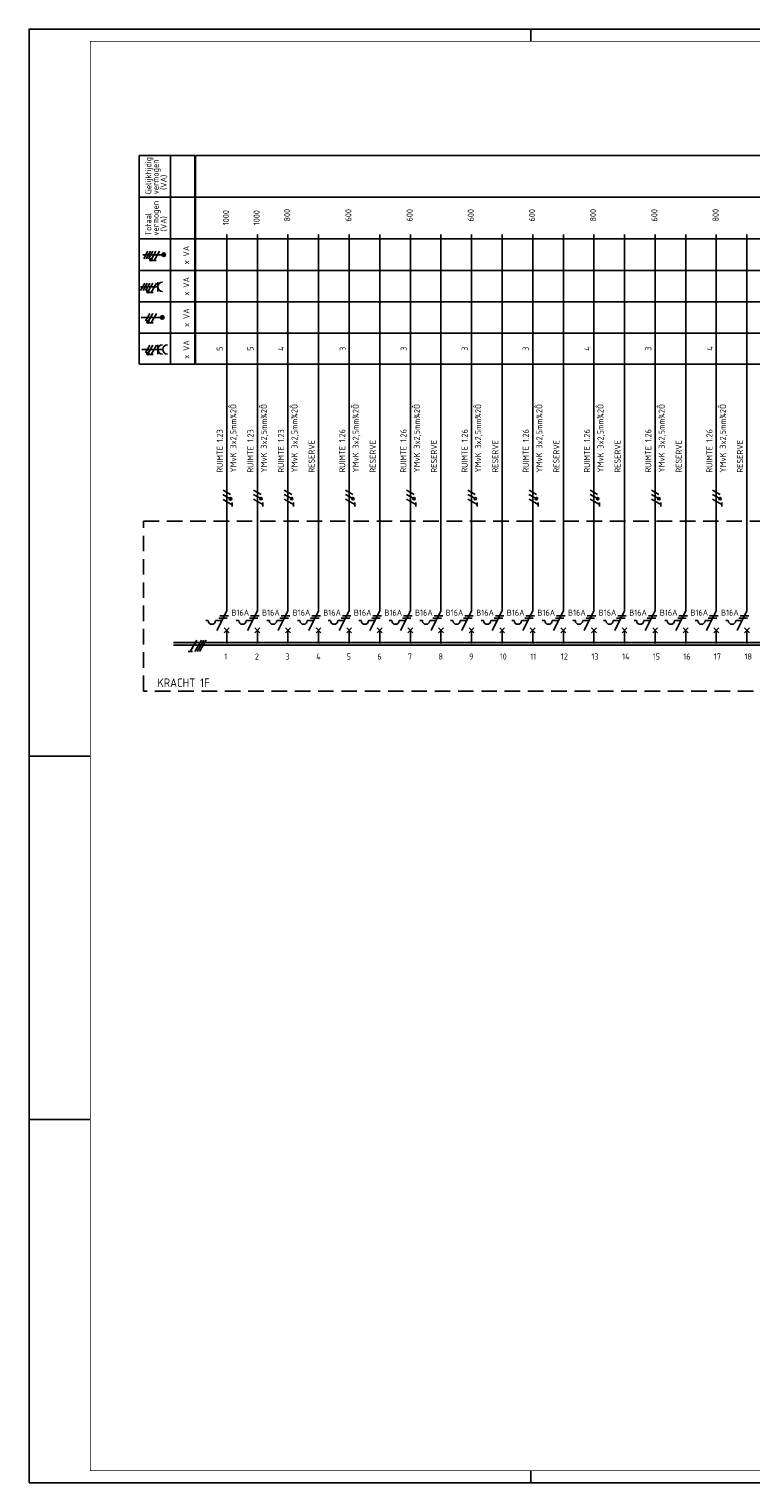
# Model space of a CAD drawing. Header units: millimetres. Extents: x 0 to 842, y -1 to 593.
# Tile 1 of 3: x 0 to 295, y -1 to 593. Entities that reach past the tile are written whole.
import ezdxf
from ezdxf.enums import TextEntityAlignment as Align

# ---------------------------------------------------------------- set-up
doc = ezdxf.new("R2010")
doc.units = ezdxf.units.MM
doc.linetypes.add('HIDDEN', pattern=[9.525, 6.35, -3.175])
doc.layers.get('0').update_dxf_attribs({"linetype": 'CONTINUOUS'})
for name, color, linetype in [('1', 7, 'CONTINUOUS'), ('40', 1, 'CONTINUOUS'), ('70', 1, 'CONTINUOUS'), ('71', 2, 'CONTINUOUS'), ('73', 4, 'CONTINUOUS'), ('EL$2B---_KADER', 4, 'CONTINUOUS'), ('LIJN018', 210, 'CONTINUOUS'), ('LIJN025', 10, 'CONTINUOUS'), ('LIJN035', 50, 'CONTINUOUS'), ('LIJN050', 90, 'CONTINUOUS'), ('TEKST18', 210, 'CONTINUOUS'), ('TEKST25', 1, 'CONTINUOUS'), ('TEKST35', 50, 'CONTINUOUS'), ('TEKST50', 90, 'CONTINUOUS'), ('TEKST70', 130, 'CONTINUOUS')]:
    doc.layers.add(name, color=color, linetype=linetype)
doc.styles.add('5_0', font='iso.shx')
doc.styles.add('HELV', font='ISO.SHX')
doc.styles.add('ISO', font='ISO.SHX')
doc.styles.add('NEN', font='iso.shx')
doc.styles.add('ROMAND', font='romand')

# ---------------------------------------------------------------- blocks, each defined once
blk = doc.blocks.new('A1')
at = {"layer": 'LIJN025'}
for p, q in [((205, 589), (205, 594)), ((340.5, 589), (340.5, 594)), ((476, 589), (476, 594)), ((656, 589), (656, 594)), ((0, 297), (25, 297)), ((836, 297), (841, 297)), ((0, 148.5), (25, 148.5)), ((793, 80), (793, 5)), ((793, 70), (836, 70)), ((799.5, 70), (799.5, 40)), ((816, 70), (816, 40)), ((656, 60), (793, 60)), ((793, 65), (836, 65)), ((793, 60), (836, 60)), ((793, 55), (836, 55)), ((793, 50), (836, 50)), ((793, 45), (836, 45)), ((656, 40), (836, 40)), ((690.25, 35), (690.25, 40)), ((724.5, 35), (724.5, 40)), ((758.75, 35), (758.75, 40)), ((656, 35), (836, 35)), ((666.28, 30.55), (664.44, 25.28)), ((667.23, 30.22), (666.28, 30.55)), ((667.23, 13.64), (667.23, 30.22)), ((667.85, 30), (667.85, 13.42)), ((671.81, 28.62), (667.85, 30)), ((808, 35), (808, 20.5)), ((664.44, 25.28), (664.78, 25.28)), ((664.78, 25.28), (664.78, 22.62)), ((665.68, 22.62), (665.68, 25.28)), ((665.68, 25.28), (666.58, 25.28)), ((666.58, 25.28), (666.58, 19.41)), ((668.51, 23.91), (668.61, 24.43)), ((668.51, 20.8), (668.51, 23.91)), ((668.61, 24.43), (668.9, 24.86)), ((668.9, 24.86), (669.35, 25.18)), ((669.35, 25.18), (669.88, 25.28)), ((669.39, 23.89), (669.46, 24.14)), ((669.39, 20.81), (669.39, 23.89)), ((669.46, 24.14), (669.63, 24.32)), ((669.63, 24.32), (669.89, 24.39)), ((669.88, 25.28), (670.41, 25.18)), ((669.89, 24.39), (670.13, 24.32)), ((670.13, 24.32), (670.31, 24.14)), ((670.31, 24.14), (670.38, 23.89)), ((670.38, 23.89), (670.38, 20.81)), ((670.41, 25.18), (670.85, 24.88)), ((670.85, 24.88), (671.14, 24.45)), ((671.14, 24.45), (671.25, 23.91)), ((671.25, 23.91), (671.25, 20.8)), ((671.81, 12.03), (671.81, 28.62)), ((672.49, 28.38), (672.49, 11.8)), ((677.53, 26.61), (672.49, 28.38)), ((673.1, 25.28), (674.62, 25.28)), ((673.1, 19.41), (673.1, 25.28)), ((673.87, 24.56), (673.87, 19.41)), ((674.72, 19.41), (673.87, 24.56)), ((674.62, 25.28), (675, 22.14)), ((675, 22.14), (675.38, 25.28)), ((676.15, 24.56), (675.29, 19.41)), ((675.38, 25.28), (676.92, 25.28)), ((676.15, 19.41), (676.15, 24.56)), ((676.92, 25.28), (676.92, 19.41)), ((677.53, 10.03), (677.53, 26.61)), ((678.21, 26.37), (678.21, 9.79)), ((681.46, 25.24), (678.21, 26.37)), ((678.81, 25.28), (679.69, 25.28)), ((678.81, 19.41), (678.81, 25.28)), ((679.14, 9.47), (684.31, 24.24)), ((679.69, 25.28), (679.69, 19.41)), ((681.46, 20.62), (681.46, 25.24)), ((682.31, 24.94), (682.31, 20.61)), ((684.31, 24.24), (682.31, 24.94)), ((663.88, 23.67), (661.11, 15.78)), ((663.88, 19.41), (663.88, 23.67)), ((664.78, 19.41), (663.88, 19.41)), ((664.78, 22.62), (665.68, 22.62)), ((664.78, 21.86), (664.78, 19.41)), ((665.68, 21.86), (664.78, 21.86)), ((665.68, 19.41), (665.68, 21.86)), ((666.58, 19.41), (665.68, 19.41)), ((668.61, 20.28), (668.51, 20.8)), ((668.91, 19.82), (668.61, 20.28)), ((669.37, 19.52), (668.91, 19.82)), ((669.91, 19.41), (669.37, 19.52)), ((669.45, 20.57), (669.39, 20.81)), ((669.64, 20.38), (669.45, 20.57)), ((669.89, 20.32), (669.64, 20.38)), ((670.14, 20.38), (669.89, 20.32)), ((670.43, 19.53), (669.91, 19.41)), ((670.32, 20.56), (670.14, 20.38)), ((670.38, 20.81), (670.32, 20.56)), ((670.86, 19.83), (670.43, 19.53)), ((671.15, 20.26), (670.86, 19.83)), ((671.25, 20.8), (671.15, 20.26)), ((673.87, 19.41), (673.1, 19.41)), ((675.29, 19.41), (674.72, 19.41)), ((676.92, 19.41), (676.15, 19.41)), ((679.69, 19.41), (678.81, 19.41)), ((680.02, 21.54), (680.88, 21.54)), ((680.02, 20.61), (680.02, 21.54)), ((680.09, 20.16), (680.02, 20.61)), ((680.34, 19.76), (680.09, 20.16)), ((680.7, 19.5), (680.34, 19.76)), ((681.16, 19.41), (680.7, 19.5)), ((680.88, 21.54), (680.88, 20.62)), ((680.88, 20.62), (680.97, 20.41)), ((680.97, 20.41), (681.17, 20.33)), ((681.61, 19.5), (681.16, 19.41)), ((681.17, 20.33), (681.37, 20.41)), ((681.37, 20.41), (681.46, 20.62)), ((681.99, 19.77), (681.61, 19.5)), ((682.24, 20.17), (681.99, 19.77)), ((682.31, 20.61), (682.24, 20.17)), ((793, 20.5), (836, 20.5)), ((661.11, 15.78), (667.23, 13.64)), ((667.85, 13.42), (671.81, 12.03)), ((672.49, 11.8), (677.53, 10.03)), ((678.21, 9.79), (679.14, 9.47)), ((205, 0), (205, 5)), ((340.5, 0), (340.5, 5)), ((476, 0), (476, 5)), ((656, 0), (656, 5))]:
    blk.add_line(p, q, dxfattribs=at)
blk.add_lwpolyline([(0, 0), (0, 594), (841, 594), (841, 0)], close=True, dxfattribs=at)
for points in [[(664.44, 25.28), (666.28, 30.55), (667.23, 25.28), (667.23, 30.22)], [(667.85, 25.28), (667.85, 30), (671.81, 25.28), (671.81, 28.62)], [(664.78, 22.62), (664.78, 25.28), (665.68, 22.62), (665.68, 25.28)], [(666.58, 19.41), (666.58, 25.28), (667.23, 19.41), (667.23, 25.28)], [(669.35, 25.18), (667.85, 25.28), (669.88, 25.28), (667.85, 25.28)], [(668.9, 24.86), (667.85, 25.28), (669.35, 25.18), (667.85, 25.28)], [(668.61, 24.43), (667.85, 25.28), (668.9, 24.86), (667.85, 25.28)], [(667.85, 23.91), (667.85, 25.28), (668.51, 23.91), (668.61, 24.43)], [(667.85, 20.8), (667.85, 23.91), (668.51, 20.8), (668.51, 23.91)], [(669.39, 23.89), (669.46, 24.14), (670.38, 23.89), (670.31, 24.14)], [(669.39, 20.81), (669.39, 23.89), (670.38, 20.81), (670.38, 23.89)], [(669.46, 24.14), (669.63, 24.32), (670.31, 24.14), (670.13, 24.32)], [(669.63, 24.32), (669.89, 24.39), (670.13, 24.32), (669.89, 24.39)], [(670.41, 25.18), (669.88, 25.28), (670.41, 25.18), (671.81, 25.28)], [(670.85, 24.88), (670.41, 25.18), (670.85, 24.88), (671.81, 25.28)], [(671.14, 24.45), (670.85, 24.88), (671.14, 24.45), (671.81, 25.28)], [(671.25, 23.91), (671.14, 24.45), (671.81, 23.91), (671.81, 25.28)], [(671.25, 20.8), (671.25, 23.91), (671.81, 20.8), (671.81, 23.91)], [(672.49, 25.28), (672.49, 28.38), (677.53, 25.28), (677.53, 26.61)], [(672.49, 19.41), (672.49, 25.28), (673.1, 19.41), (673.1, 25.28)], [(673.87, 19.41), (673.87, 24.56), (674.72, 19.41), (673.87, 24.56)], [(675, 22.14), (674.62, 25.28), (675, 22.14), (675.38, 25.28)], [(675.29, 19.41), (676.15, 24.56), (676.15, 19.41), (676.15, 24.56)], [(676.92, 19.41), (676.92, 25.28), (677.53, 19.41), (677.53, 25.28)], [(679.69, 25.28), (678.21, 26.37), (681.46, 25.24), (678.21, 26.37)], [(678.81, 25.28), (678.21, 26.37), (679.69, 25.28), (678.21, 26.37)], [(678.21, 19.41), (678.21, 26.37), (678.81, 19.41), (678.81, 25.28)], [(679.69, 25.24), (679.69, 25.28), (681.46, 25.24)], [(679.69, 21.54), (679.69, 25.24), (681.46, 21.54), (681.46, 25.24)], [(682.31, 20.61), (682.31, 24.94), (683.04, 20.61), (684.31, 24.24)], [(661.11, 15.78), (662.39, 19.41), (667.23, 13.64), (667.23, 19.41)], [(662.39, 19.41), (663.88, 23.67), (663.88, 19.41), (663.88, 23.67)], [(664.78, 19.41), (664.78, 21.86), (665.68, 19.41), (665.68, 21.86)], [(667.85, 19.41), (668.51, 20.8), (667.85, 19.41), (668.61, 20.28)], [(667.85, 19.41), (667.85, 20.8), (667.85, 19.41), (668.51, 20.8)], [(667.85, 19.41), (668.61, 20.28), (667.85, 19.41), (668.91, 19.82)], [(667.85, 19.41), (668.91, 19.82), (667.85, 19.41), (669.37, 19.52)], [(667.85, 19.41), (669.37, 19.52), (667.85, 19.41), (669.91, 19.41)], [(667.85, 13.42), (667.85, 19.41), (671.81, 12.03), (671.81, 19.41)], [(669.45, 20.57), (669.39, 20.81), (670.32, 20.56), (670.38, 20.81)], [(669.64, 20.38), (669.45, 20.57), (670.14, 20.38), (670.32, 20.56)], [(669.89, 20.32), (669.64, 20.38), (669.89, 20.32), (670.14, 20.38)], [(669.91, 19.41), (670.43, 19.53), (669.91, 19.41), (671.81, 19.41)], [(670.43, 19.53), (670.86, 19.83), (670.43, 19.53), (671.81, 19.41)], [(670.86, 19.83), (671.15, 20.26), (670.86, 19.83), (671.81, 19.41)], [(671.81, 19.41), (671.15, 20.26), (671.81, 20.8), (671.25, 20.8)], [(672.49, 11.8), (672.49, 19.41), (677.53, 10.03), (677.53, 19.41)], [(678.21, 9.79), (678.21, 19.41), (679.14, 9.47), (682.62, 19.41)], [(679.69, 19.41), (679.69, 21.54), (680.02, 20.61), (680.02, 21.54)], [(679.69, 19.41), (680.02, 20.61), (679.69, 19.41), (680.09, 20.16)], [(679.69, 19.41), (680.09, 20.16), (679.69, 19.41), (680.34, 19.76)], [(679.69, 19.41), (680.34, 19.76), (679.69, 19.41), (680.7, 19.5)], [(679.69, 19.41), (680.7, 19.5), (679.69, 19.41), (681.16, 19.41)], [(680.02, 20.61), (680.02, 21.54), (680.09, 20.16), (680.02, 20.61)], [(681.46, 20.62), (680.88, 21.54), (681.46, 20.62), (681.46, 21.54)], [(681.37, 20.41), (680.88, 21.54), (681.46, 20.62), (680.88, 21.54)], [(681.17, 20.33), (680.88, 21.54), (681.37, 20.41), (680.88, 21.54)], [(680.97, 20.41), (680.88, 21.54), (681.17, 20.33), (680.88, 21.54)], [(680.88, 20.62), (680.88, 21.54), (680.97, 20.41), (680.88, 21.54)], [(681.16, 19.41), (682.62, 19.41), (681.61, 19.5), (682.62, 19.41)], [(682.62, 19.41), (681.61, 19.5), (682.62, 19.41), (681.99, 19.77)], [(682.62, 19.41), (681.99, 19.77), (683.04, 20.61), (682.24, 20.17)], [(682.24, 20.17), (682.31, 20.61), (682.24, 20.17), (683.04, 20.61)]]:
    blk.add_solid(points, dxfattribs=at)
at = {"layer": 'LIJN050'}
for p, q in [((836, 80), (656, 80)), ((656, 80), (656, 5))]:
    blk.add_line(p, q, dxfattribs=at)
at = {"layer": 'LIJN050', "const_width": 0.2}
blk.add_lwpolyline([(836, 5), (836, 589), (25, 589), (25, 5)], close=True, dxfattribs=at)
at = {"layer": 'TEKST18', "style": 'ISO'}
for s, p in [('Nr.', (796.25, 41.43)), ('Gewijzigd', (807.75, 41.43)), ('Datum', (826, 41.43))]:
    blk.add_text(s, height=2, dxfattribs=at).set_placement(p, align=Align.CENTER)
at = {"layer": 'TEKST18', "style": 'ISO', "width": 0.67468}
blk.add_text('Amsterdam - Deventer - Eindhoven - Geleen - Groningen - Nieuwegein - Rijswijk - Rotterdam - Weert', height=2.5, dxfattribs=at).set_placement((687.88, 9.47), (788, 9.47), align=Align.FIT)
at = {"layer": 'TEKST25', "style": 'ISO'}
for s, p in [('Project :', (658, 76.5)), ('Status :', (795, 76)), ('Installatie :', (658, 56.5)), ('Datum :', (660, 36.25)), ('Schaal :', (694.25, 36.25)), ('Get. :', (728.5, 36.25)), ('Gec. :', (762.75, 36.25)), ('Projectnr. :', (810, 31)), ('File naam :', (795, 16.5))]:
    blk.add_text(s, height=2.5, dxfattribs=at).set_placement(p)
at = {"layer": 'TEKST25', "style": 'ISO', "width": 1.015814}
blk.add_text('Auteursrecht voorbehouden', height=2.5, dxfattribs=at).set_placement((795, 36.3), (834, 36.3), align=Align.FIT)
at = {"layer": 'TEKST25', "style": 'ROMAND', "width": 2.899115}
blk.add_attdef('STATUS', text='', height=2.5, dxfattribs=at).set_placement((795, 71.5), (834, 71.5), align=Align.FIT)
at = {"layer": 'TEKST25', "style": 'ISO'}
for tag, p in [('E', (796.25, 66)), ('NAAM-E', (807.75, 66)), ('DATUM-E', (826, 66)), ('D', (796.25, 61)), ('NAAM-D', (807.75, 61)), ('DATUM-D', (826, 61)), ('C', (796.25, 56)), ('B', (796.25, 51)), ('NAAM-B', (807.75, 51)), ('NAAM-C', (807.75, 56)), ('DATUM-B', (826, 51)), ('DATUM-C', (826, 56)), ('A', (796.25, 46)), ('NAAM-A', (807.75, 46)), ('DATUM-A', (826, 46))]:
    blk.add_attdef(tag, text='', height=2.5, dxfattribs=at).set_placement(p, align=Align.CENTER)
for tag, p in [('DATUM', (673.75, 36.25)), ('SCHAAL', (709, 36.25)), ('GETEKEND', (739.25, 36.25)), ('GECONTOL.', (774, 36.25)), ('FORMAAT', (804.25, 28.25))]:
    blk.add_attdef(tag, p, '', height=2.5, dxfattribs=at)
at = {"layer": 'TEKST35', "style": 'ISO'}
for tag, p in [('PROJECT', (675.5, 72.5)), ('PLAATS', (675.5, 63.5)), ('INSTALLATIE-REGEL1', (675.5, 52.5)), ('INSTALLATIE-REGEL2', (675.5, 43.5))]:
    blk.add_attdef(tag, p, '', height=4, dxfattribs=at)
blk.add_attdef('PROJ.NR.', text='', height=4, dxfattribs=at).set_placement((822, 23), align=Align.CENTER)
at = {"layer": 'TEKST50', "style": 'HELV', "width": 1.169753}
blk.add_text('Technische Installaties bv', height=6, dxfattribs=at).set_placement((687.72, 19.36), (787.99, 19.36), align=Align.FIT)
at = {"layer": 'TEKST50', "style": 'ISO'}
blk.add_attdef('FILE-NAAM', text='', height=5, dxfattribs=at).set_placement((814.5, 7.5), align=Align.CENTER)
at = {"layer": 'TEKST70', "style": 'HELV'}
blk.add_text('A', height=7, dxfattribs=at).set_placement((799.75, 24), align=Align.CENTER)

msp = doc.modelspace()

# ---------------------------------------------------------------- linework, layer by layer
at = {"color": 10}
for p, q in [((67.3, 338.91), (65.43, 338.91)), ((69.07, 343.59), (66.37, 338.91)), ((70.95, 343.59), (68.24, 338.91)), ((71.89, 343.59), (69.18, 338.91)), ((71.89, 343.59), (69.18, 338.91)), ((72.82, 343.59), (70.12, 338.91))]:
    msp.add_line(p, q, dxfattribs=at)
msp.add_line((71.89, 343.59), (69.18, 338.91))
at = {"color": 10, "const_width": 0.469}
msp.add_lwpolyline([(67.38, 340.19, 1), (66.98, 340.43, 1)], format="xyb", close=True, dxfattribs=at)
at = {"layer": '1', "color": 1}
for p, q in [((49.07, 502.42), (47.32, 499.38)), ((50.07, 502.42), (48.32, 499.38)), ((51.07, 502.42), (49.32, 499.38)), ((52.32, 502.42), (50.6, 499.43)), ((53.82, 502.42), (51.64, 498.63)), ((47.8, 489.42), (46.05, 486.38)), ((48.8, 489.42), (47.05, 486.38)), ((49.8, 489.42), (48.05, 486.38)), ((51.05, 489.42), (49.33, 486.43)), ((52.55, 489.42), (50.37, 485.63)), ((49.8, 477.02), (48.05, 473.98)), ((51.05, 477.02), (49.33, 474.03)), ((52.55, 477.02), (50.37, 473.23)), ((49.8, 464.02), (48.05, 460.98)), ((51.05, 464.02), (49.33, 461.03)), ((52.55, 464.02), (50.37, 460.23)), ((82.77, 403.03), (79.73, 404.78)), ((95.27, 403.07), (92.23, 404.82)), ((107.77, 403.07), (104.73, 404.82)), ((132.77, 403.07), (129.73, 404.82)), ((157.77, 403.07), (154.73, 404.82)), ((182.77, 403.07), (179.73, 404.82)), ((207.77, 403.07), (204.73, 404.82)), ((232.77, 403.07), (229.73, 404.82)), ((257.77, 403.07), (254.73, 404.82)), ((282.77, 403.07), (279.73, 404.82)), ((82.69, 401.3), (79.7, 403.03)), ((83.52, 398.87), (79.73, 401.05)), ((95.19, 401.35), (92.2, 403.08)), ((96.02, 398.91), (92.23, 401.1)), ((107.69, 401.35), (104.7, 403.08)), ((108.52, 398.91), (104.73, 401.1)), ((132.69, 401.35), (129.7, 403.08)), ((133.52, 398.91), (129.73, 401.1)), ((157.69, 401.35), (154.7, 403.08)), ((158.52, 398.91), (154.73, 401.1)), ((182.69, 401.35), (179.7, 403.08)), ((183.52, 398.91), (179.73, 401.1)), ((207.69, 401.35), (204.7, 403.08)), ((208.52, 398.91), (204.73, 401.1)), ((232.69, 401.35), (229.7, 403.08)), ((233.52, 398.91), (229.73, 401.1)), ((257.69, 401.35), (254.7, 403.08)), ((258.52, 398.91), (254.73, 401.1)), ((282.69, 401.35), (279.7, 403.08)), ((283.52, 398.91), (279.73, 401.1))]:
    msp.add_line(p, q, dxfattribs=at)
at = {"layer": '1', "color": 2}
for p, q in [((72.65, 351.51), (73.65, 351.51)), ((76.65, 351.51), (79.23, 351.51)), ((77.23, 347.51), (81.25, 355.55)), ((85.15, 351.51), (86.15, 351.51)), ((89.15, 351.51), (91.73, 351.51)), ((89.73, 347.51), (93.75, 355.55)), ((97.65, 351.51), (98.65, 351.51)), ((101.65, 351.51), (104.23, 351.51)), ((102.23, 347.51), (106.25, 355.55)), ((110.15, 351.51), (111.15, 351.51)), ((114.15, 351.51), (116.73, 351.51)), ((114.73, 347.51), (118.75, 355.55)), ((122.65, 351.51), (123.65, 351.51)), ((126.65, 351.51), (129.23, 351.51)), ((127.23, 347.51), (131.25, 355.55)), ((135.15, 351.51), (136.15, 351.51)), ((139.15, 351.51), (141.73, 351.51)), ((139.73, 347.51), (143.75, 355.55)), ((147.65, 351.51), (148.65, 351.51)), ((151.65, 351.51), (154.23, 351.51)), ((152.23, 347.51), (156.25, 355.55)), ((160.15, 351.51), (161.15, 351.51)), ((164.15, 351.51), (166.73, 351.51)), ((164.73, 347.51), (168.75, 355.55)), ((172.65, 351.51), (173.65, 351.51)), ((176.65, 351.51), (179.23, 351.51)), ((177.23, 347.51), (181.25, 355.55)), ((185.15, 351.51), (186.15, 351.51)), ((189.15, 351.51), (191.73, 351.51)), ((189.73, 347.51), (193.75, 355.55)), ((197.65, 351.51), (198.65, 351.51)), ((201.65, 351.51), (204.23, 351.51)), ((202.23, 347.51), (206.25, 355.55)), ((210.15, 351.51), (211.15, 351.51)), ((214.15, 351.51), (216.73, 351.51)), ((214.73, 347.51), (218.75, 355.55)), ((222.65, 351.51), (223.65, 351.51)), ((226.65, 351.51), (229.23, 351.51)), ((227.23, 347.51), (231.25, 355.55)), ((235.15, 351.51), (236.15, 351.51)), ((239.15, 351.51), (241.73, 351.51)), ((239.73, 347.51), (243.75, 355.55)), ((247.65, 351.51), (248.65, 351.51)), ((251.65, 351.51), (254.23, 351.51)), ((252.23, 347.51), (256.25, 355.55)), ((260.15, 351.51), (261.15, 351.51)), ((264.15, 351.51), (266.73, 351.51)), ((264.73, 347.51), (268.75, 355.55)), ((272.65, 351.51), (273.65, 351.51)), ((276.65, 351.51), (279.23, 351.51)), ((277.23, 347.51), (281.25, 355.55)), ((285.15, 351.51), (286.15, 351.51)), ((289.15, 351.51), (291.73, 351.51)), ((289.73, 347.51), (293.75, 355.55))]:
    msp.add_line(p, q, dxfattribs=at)
at = {"layer": '1', "color": 1}
for centre in [(50.35, 498.99), (49.08, 485.99), (49.08, 473.59), (49.08, 460.59), (82.77, 401.28), (95.27, 401.32), (107.77, 401.32), (132.77, 401.32), (157.77, 401.32), (182.77, 401.32), (207.77, 401.32), (232.77, 401.32), (257.77, 401.32), (282.77, 401.32)]:
    msp.add_circle(centre, 0.5, dxfattribs=at)
at = {"layer": '1', "color": 2}
for centre in [(75.15, 351.51), (87.65, 351.51), (100.15, 351.51), (112.65, 351.51), (125.15, 351.51), (137.65, 351.51), (150.15, 351.51), (162.65, 351.51), (175.15, 351.51), (187.65, 351.51), (200.15, 351.51), (212.65, 351.51), (225.15, 351.51), (237.65, 351.51), (250.15, 351.51), (262.65, 351.51), (275.15, 351.51), (287.65, 351.51)]:
    msp.add_arc(centre, 1.5, 180, 0, dxfattribs=at)
at = {"layer": '70'}
for p, q in [((52.41, 498.63), (50.86, 498.63)), ((51.14, 485.63), (49.59, 485.63)), ((51.14, 473.23), (49.59, 473.23)), ((51.14, 460.23), (49.59, 460.23)), ((83.51, 398.15), (83.51, 399.71)), ((96.01, 398.2), (96.01, 399.75)), ((108.51, 398.2), (108.51, 399.75)), ((133.51, 398.2), (133.51, 399.75)), ((158.51, 398.2), (158.51, 399.75)), ((183.51, 398.2), (183.51, 399.75)), ((208.51, 398.2), (208.51, 399.75)), ((233.51, 398.2), (233.51, 399.75)), ((258.51, 398.2), (258.51, 399.75)), ((283.51, 398.2), (283.51, 399.75)), ((77.98, 352.51), (81.48, 352.51)), ((78.48, 353.51), (81.98, 353.51)), ((90.48, 352.51), (93.98, 352.51)), ((90.98, 353.51), (94.48, 353.51)), ((102.98, 352.51), (106.48, 352.51)), ((103.48, 353.51), (106.98, 353.51)), ((115.48, 352.51), (118.98, 352.51)), ((115.98, 353.51), (119.48, 353.51)), ((127.98, 352.51), (131.48, 352.51)), ((128.48, 353.51), (131.98, 353.51)), ((140.48, 352.51), (143.98, 352.51)), ((140.98, 353.51), (144.48, 353.51)), ((152.98, 352.51), (156.48, 352.51)), ((153.48, 353.51), (156.98, 353.51)), ((165.48, 352.51), (168.98, 352.51)), ((165.98, 353.51), (169.48, 353.51)), ((177.98, 352.51), (181.48, 352.51)), ((178.48, 353.51), (181.98, 353.51)), ((190.48, 352.51), (193.98, 352.51)), ((190.98, 353.51), (194.48, 353.51)), ((202.98, 352.51), (206.48, 352.51)), ((203.48, 353.51), (206.98, 353.51)), ((215.48, 352.51), (218.98, 352.51)), ((215.98, 353.51), (219.48, 353.51)), ((227.98, 352.51), (231.48, 352.51)), ((228.48, 353.51), (231.98, 353.51)), ((240.48, 352.51), (243.98, 352.51)), ((240.98, 353.51), (244.48, 353.51)), ((252.98, 352.51), (256.48, 352.51)), ((253.48, 353.51), (256.98, 353.51)), ((265.48, 352.51), (268.98, 352.51)), ((265.98, 353.51), (269.48, 353.51)), ((277.98, 352.51), (281.48, 352.51)), ((278.48, 353.51), (281.98, 353.51)), ((290.48, 352.51), (293.98, 352.51)), ((290.98, 353.51), (294.48, 353.51))]:
    msp.add_line(p, q, dxfattribs=at)
at = {"layer": '70', "const_width": 0.5}
for points in [[(50.1, 498.99, 1), (50.6, 498.99, 1)], [(48.83, 485.99, 1), (49.33, 485.99, 1)], [(48.83, 473.59, 1), (49.33, 473.59, 1)], [(48.83, 460.59, 1), (49.33, 460.59, 1)], [(82.77, 401.53, 1), (82.77, 401.03, 1)], [(95.27, 401.57, 1), (95.27, 401.07, 1)], [(107.77, 401.57, 1), (107.77, 401.07, 1)], [(132.77, 401.57, 1), (132.77, 401.07, 1)], [(157.77, 401.57, 1), (157.77, 401.07, 1)], [(182.77, 401.57, 1), (182.77, 401.07, 1)], [(207.77, 401.57, 1), (207.77, 401.07, 1)], [(232.77, 401.57, 1), (232.77, 401.07, 1)], [(257.77, 401.57, 1), (257.77, 401.07, 1)], [(282.77, 401.57, 1), (282.77, 401.07, 1)]]:
    msp.add_lwpolyline(points, format="xyb", close=True, dxfattribs=at)
at = {"layer": '71'}
for p, q in [((46.01, 487.89), (53.1, 487.89)), ((53.1, 486.01), (53.1, 489.77)), ((53.1, 460.43), (53.1, 464.19)), ((46.5, 462.31), (55.1, 462.31)), ((80.25, 346.51), (82.25, 348.51)), ((82.25, 346.51), (80.25, 348.51)), ((92.75, 346.51), (94.75, 348.51)), ((94.75, 346.51), (92.75, 348.51)), ((105.25, 346.51), (107.25, 348.51)), ((107.25, 346.51), (105.25, 348.51)), ((117.75, 346.51), (119.75, 348.51)), ((119.75, 346.51), (117.75, 348.51)), ((130.25, 346.51), (132.25, 348.51)), ((132.25, 346.51), (130.25, 348.51)), ((142.75, 346.51), (144.75, 348.51)), ((144.75, 346.51), (142.75, 348.51)), ((155.25, 346.51), (157.25, 348.51)), ((157.25, 346.51), (155.25, 348.51)), ((167.75, 346.51), (169.75, 348.51)), ((169.75, 346.51), (167.75, 348.51)), ((180.25, 346.51), (182.25, 348.51)), ((182.25, 346.51), (180.25, 348.51)), ((192.75, 346.51), (194.75, 348.51)), ((194.75, 346.51), (192.75, 348.51)), ((207.25, 346.51), (205.25, 348.51)), ((205.25, 346.51), (207.25, 348.51)), ((219.75, 346.51), (217.75, 348.51)), ((217.75, 346.51), (219.75, 348.51)), ((232.25, 346.51), (230.25, 348.51)), ((230.25, 346.51), (232.25, 348.51)), ((244.75, 346.51), (242.75, 348.51)), ((242.75, 346.51), (244.75, 348.51)), ((257.25, 346.51), (255.25, 348.51)), ((255.25, 346.51), (257.25, 348.51)), ((269.75, 346.51), (267.75, 348.51)), ((267.75, 346.51), (269.75, 348.51)), ((282.25, 346.51), (280.25, 348.51)), ((280.25, 346.51), (282.25, 348.51)), ((294.75, 346.51), (292.75, 348.51)), ((292.75, 346.51), (294.75, 348.51))]:
    msp.add_line(p, q, dxfattribs=at)
for centre, radius in [((55.5, 500.98), 0.75), ((55.5, 500.98), 0.5), ((55.5, 500.98), 0.25), ((54.93, 475.4), 0.75), ((54.93, 475.4), 0.5), ((54.93, 475.4), 0.25)]:
    msp.add_circle(centre, radius, dxfattribs=at)
for centre in [(54.98, 487.89), (54.98, 462.31), (56.98, 462.31)]:
    msp.add_arc(centre, 1.88, 90, 270, dxfattribs=at)
at = {"layer": '73'}
for p, q in [((59.52, 342.53), (657.84, 342.53)), ((59.52, 341.53), (657.84, 341.53))]:
    msp.add_line(p, q, dxfattribs=at)
msp.add_solid([(657.84, 341.53), (657.84, 342.53), (59.52, 341.53), (59.52, 342.53)], dxfattribs=at)
at = {"layer": 'LIJN018', "color": 9, "linetype": 'Continuous'}
for p, q in [((68.51, 541.48), (648.32, 541.48)), ((68.51, 456.23), (68.51, 541.48)), ((68.51, 524.48), (648.32, 524.48)), ((68.51, 507.51), (648.32, 507.51)), ((68.51, 494.51), (648.32, 494.51)), ((68.51, 481.73), (648.32, 481.73)), ((68.51, 468.93), (648.32, 468.93)), ((68.51, 456.23), (648.32, 456.23))]:
    msp.add_line(p, q, dxfattribs=at)
at = {"layer": 'LIJN025', "linetype": 'Continuous'}
for p, q in [((45.53, 456.23), (45.53, 541.48)), ((45.53, 541.48), (68.21, 541.48)), ((58.21, 456.23), (58.21, 541.48)), ((68.21, 456.23), (68.21, 541.48)), ((45.53, 524.48), (68.21, 524.48)), ((45.53, 507.51), (68.21, 507.51)), ((45.53, 494.51), (68.21, 494.51)), ((45.53, 481.74), (68.21, 481.74)), ((45.53, 468.93), (68.21, 468.93)), ((45.53, 456.23), (68.21, 456.23))]:
    msp.add_line(p, q, dxfattribs=at)
at = {"layer": 'LIJN025', "linetype": 'HIDDEN'}
for p, q in [((47.25, 392.1), (667.85, 392.1)), ((47.25, 322.7), (47.25, 392.1)), ((667.85, 322.7), (47.25, 322.7))]:
    msp.add_line(p, q, dxfattribs=at)
at = {"layer": 'LIJN035'}
for p, q in [((81.25, 355.55), (81.25, 509.3)), ((93.75, 355.55), (93.75, 509.3)), ((106.25, 355.55), (106.25, 509.3)), ((118.75, 355.55), (118.75, 509.3)), ((131.25, 355.55), (131.25, 509.3)), ((143.75, 355.55), (143.75, 509.3)), ((156.25, 355.55), (156.25, 509.3)), ((168.75, 355.55), (168.75, 509.3)), ((181.25, 355.55), (181.25, 509.3)), ((193.75, 355.55), (193.75, 509.3)), ((206.25, 355.55), (206.25, 509.3)), ((218.75, 355.55), (218.75, 509.3)), ((231.25, 355.55), (231.25, 509.3)), ((243.75, 355.55), (243.75, 509.3)), ((256.25, 355.55), (256.25, 509.3)), ((268.75, 355.55), (268.75, 509.3)), ((281.25, 355.55), (281.25, 509.3)), ((293.75, 355.55), (293.75, 509.3)), ((55, 500.98), (46.93, 500.98)), ((54.43, 475.4), (46.23, 475.4)), ((81.25, 342.1), (81.25, 347.6)), ((93.75, 342.1), (93.75, 347.6)), ((106.25, 342.1), (106.25, 347.6)), ((118.75, 342.1), (118.75, 347.6)), ((131.25, 342.1), (131.25, 347.6)), ((143.75, 342.1), (143.75, 347.6)), ((156.25, 342.1), (156.25, 347.6)), ((168.75, 342.1), (168.75, 347.6)), ((181.25, 342.1), (181.25, 347.6)), ((193.75, 342.1), (193.75, 347.6)), ((206.25, 342.1), (206.25, 347.6)), ((218.75, 342.1), (218.75, 347.6)), ((231.25, 342.1), (231.25, 347.6)), ((243.75, 342.1), (243.75, 347.6)), ((256.25, 342.1), (256.25, 347.6)), ((268.75, 342.1), (268.75, 347.6)), ((281.25, 342.1), (281.25, 347.6)), ((293.75, 342.1), (293.75, 347.6))]:
    msp.add_line(p, q, dxfattribs=at)

# ---------------------------------------------------------------- block references
at = {"layer": 'EL$2B---_KADER'}
msp.add_blockref('A1', (0.5, -0.8), dxfattribs=at).add_auto_attribs({'NAAM-E': 'JOG', 'NAAM-D': 'WME', 'NAAM-C': 'CRW', 'NAAM-B': 'WME', 'NAAM-A': 'WME', 'STATUS': 'REVISIE', 'FILE-NAAM': '25131-152', 'SCHAAL': 'NVT', 'INSTALLATIE-REGEL2': 'KRACHTVERDELER KK12-2', 'INSTALLATIE-REGEL1': '1e-VERDIEPING BOUWDEEL B', 'DATUM': "09-07-'02", 'PLAATS': 'TE HELMOND', 'PROJECT': 'OPLEIDINGSCENTRUM KEIZERIN MARIALAAN', 'GETEKEND': 'WME', 'GECONTOL.': 'HDA', 'C': 'D', 'B': 'C', 'A': 'B', 'E': 'F', 'D': 'E', 'PROJ.NR.': '25131', 'DATUM-C': '28-07-2003', 'DATUM-B': '09-01-2003', 'DATUM-A': '24-09-2002', 'FORMAAT': '1', 'DATUM-E': '01-12-2010', 'DATUM-D': '29-09-2003'})

# ---------------------------------------------------------------- texts
at = {"layer": '40', "linetype": 'Continuous', "style": 'NEN'}
for s, p in [('Gelijktijdig', (50.46, 525.73)), ('vermogen', (53.46, 525.73)), ('(VA)', (56.71, 527.48)), ('vermogen', (53.46, 508.81)), ('Totaal', (50.46, 508.81)), ('(VA)', (56.71, 510.56)), ('x VA', (65.96, 497.07)), ('x VA', (65.96, 484.29)), ('x VA', (65.96, 471.51)), ('x VA', (65.96, 458.49))]:
    msp.add_text(s, height=2.5, rotation=90, dxfattribs=at).set_placement(p)
at = {"layer": '40', "style": 'NEN'}
for s, p in [('1000', (82.18, 513.04)), ('1000', (94.68, 513.04)), (' 800', (107.18, 513.04)), (' 600', (132.18, 513.04)), (' 600', (157.18, 513.04)), (' 600', (182.18, 513.04)), (' 600', (207.18, 513.04)), (' 800', (232.18, 513.04)), (' 600', (257.18, 513.04)), (' 800', (282.18, 513.04)), ('5', (79.68, 461.74)), ('5', (92.18, 461.74)), ('4', (104.68, 461.74)), ('3', (129.88, 461.74)), ('3', (154.78, 461.74)), ('3', (179.68, 461.74)), ('3', (204.58, 461.74)), ('4', (229.78, 461.74)), ('3', (254.68, 461.74)), ('4', (279.88, 461.74)), (' YMvK 3x2,5mm¾2Ô', (85.18, 410.44)), (' YMvK 3x2,5mm¾2Ô', (97.68, 410.44)), (' YMvK 3x2,5mm¾2Ô', (110.18, 410.44)), (' YMvK 3x2,5mm¾2Ô', (135.18, 410.44)), (' YMvK 3x2,5mm¾2Ô', (160.18, 410.44)), (' YMvK 3x2,5mm¾2Ô', (185.18, 410.44)), (' YMvK 3x2,5mm¾2Ô', (210.18, 410.44)), (' YMvK 3x2,5mm¾2Ô', (235.18, 410.44)), (' YMvK 3x2,5mm¾2Ô', (260.18, 410.44)), (' YMvK 3x2,5mm¾2Ô', (285.18, 410.44)), ('RUIMTE 1.23', (79.68, 411.94)), ('RUIMTE 1.23', (92.18, 411.94)), ('RUIMTE 1.23', (104.68, 411.94)), ('RUIMTE 1.26', (129.68, 411.94)), ('RUIMTE 1.26', (154.68, 411.94)), ('RUIMTE 1.26', (179.68, 411.94)), ('RUIMTE 1.26', (204.68, 411.94)), ('RUIMTE 1.26', (229.68, 411.94)), ('RUIMTE 1.26', (254.68, 411.94)), ('RUIMTE 1.26', (279.68, 411.94)), ('RESERVE', (117.18, 411.94)), ('RESERVE', (142.18, 411.94)), ('RESERVE', (167.18, 411.94)), ('RESERVE', (192.18, 411.94)), ('RESERVE', (217.18, 411.94)), ('RESERVE', (242.18, 411.94)), ('RESERVE', (267.18, 411.94)), ('RESERVE', (292.18, 411.94))]:
    msp.add_text(s, height=2.5, rotation=90, dxfattribs=at).set_placement(p)
for p in [(83.16, 353.52), (95.66, 353.52), (108.16, 353.52), (120.66, 353.52), (133.16, 353.52), (145.66, 353.52), (158.16, 353.52), (170.66, 353.52), (183.16, 353.52), (195.66, 353.52), (208.16, 353.52), (220.66, 353.52), (233.16, 353.52), (245.66, 353.52), (258.16, 353.52), (270.66, 353.52), (283.16, 353.52)]:
    msp.add_text('B16A', height=2.5, dxfattribs=at).set_placement(p)
at = {"layer": 'TEKST25', "style": '5_0'}
for s, p in [('1', (80.25, 335.6)), ('2', (92.75, 335.6)), ('3', (105.25, 335.6)), ('4', (117.75, 335.6)), ('5', (130.25, 335.6)), ('6', (142.75, 335.6)), ('7', (155.25, 335.6)), ('8', (167.75, 335.6)), ('9', (180.25, 335.6)), ('10', (192.75, 335.6)), ('11', (205.25, 335.6)), ('12', (217.75, 335.6)), ('13', (230.25, 335.6)), ('14', (242.75, 335.6)), ('15', (255.25, 335.6)), ('16', (267.75, 335.6)), ('17', (280.25, 335.6)), ('18', (292.75, 335.6))]:
    msp.add_text(s, height=2.5, dxfattribs=at).set_placement(p)
at = {"layer": 'TEKST35', "linetype": 'HIDDEN', "style": 'ISO'}
msp.add_text('KRACHT 1F', height=3.5, dxfattribs=at).set_placement((52.92, 324.39))

doc.saveas('drawing.dxf')
